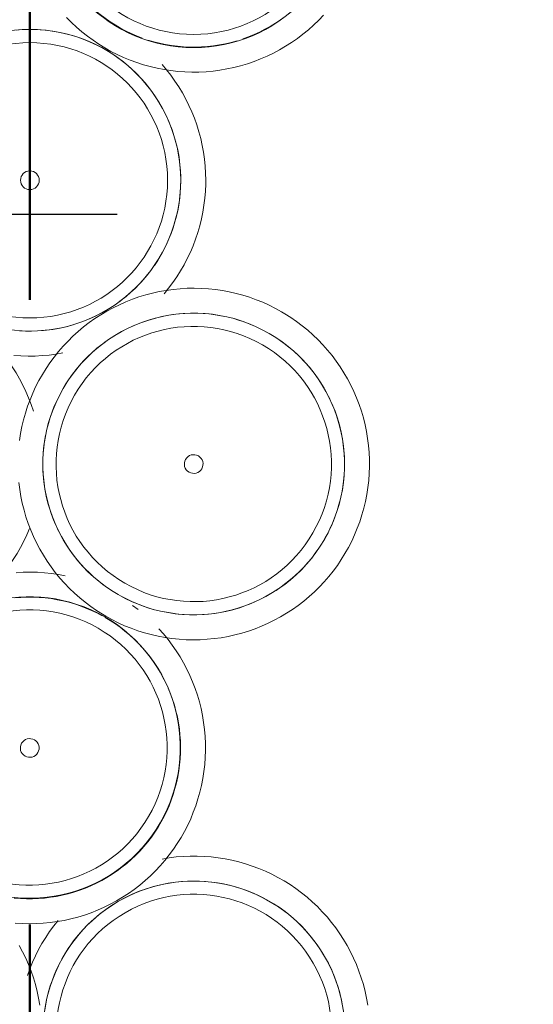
# Model space of a CAD drawing. Extents: x 3176 to 58266, y 1852 to 38199.
# Tile 193 of 256: x 36620 to 36702, y 35312 to 35469. Entities that reach past the tile are written whole.
import ezdxf

# ---------------------------------------------------------------- set-up
doc = ezdxf.new("R2010")
doc.units = 0
doc.header["$LTSCALE"] = 50
doc.linetypes.add('HIDDEN2', pattern=[4.7625, 3.175, -1.5875])
doc.linetypes.add('Onderlegger 1e verdieping$0$streep-kort', pattern=[4, 2, -2])
doc.layers.get('0').update_dxf_attribs({"linetype": 'CONTINUOUS'})
doc.layers.add('IWTEKST', color=2, linetype='CONTINUOUS')
doc.layers.add('Onderlegger 1e verdieping$0$A-DETL', color=8, linetype='CONTINUOUS', lineweight=18)
doc.layers.add('Onderlegger 1e verdieping$0$A-GENM', color=8, linetype='CONTINUOUS', lineweight=18)
pattern_1 = [(45, (-36621.9, -35443.6), (-500, 500), []), (45, (-36451.9, -35443.6), (-500, 500), []), (45, (-36441.9, -35443.6), (-500, 500), []), (45, (-36431.9, -35443.6), (-500, 500), []), (45, (-36421.9, -35443.6), (-500, 500), []), (45, (-36411.9, -35443.6), (-500, 500), []), (45, (-36401.9, -35443.6), (-500, 500), []), (45, (-36391.9, -35443.6), (-500, 500), [])]

# ---------------------------------------------------------------- blocks, each defined once
blk = doc.blocks.new('Onderlegger 1e verdieping$0$22_KA_stijgerbuizenwand sectie - Type-V169-Plotview 1e Verdieping - schaal 1 op 100')
at = {"layer": 'Onderlegger 1e verdieping$0$A-GENM', "flags": 128}
for points in [[(16.05, 19.23), (17.11, 18.84), (18.18, 18.5), (19.26, 18.2), (20.36, 17.94), (21.47, 17.73), (22.58, 17.56), (23.7, 17.43), (24.82, 17.35), (25.95, 17.32)], [(14.98, 18.94), (15.73, 18.33), (16.45, 17.68), (17.14, 17.01), (17.81, 16.31), (18.45, 15.59), (19.05, 14.84), (19.63, 14.06), (20.18, 13.27), (20.69, 12.45), (21.18, 11.61), (21.62, 10.76), (22.04, 9.88), (22.41, 8.99), (22.75, 8.09), (23.06, 7.17), (23.33, 6.25), (23.56, 5.31), (23.75, 4.36), (23.91, 3.41), (24.03, 2.45), (24.1, 1.49), (24.14, 0.52)], [(26.35, 9.92), (25.93, 10.96), (25.47, 11.99), (24.97, 13), (24.43, 13.99), (23.85, 14.95), (23.23, 15.89), (22.58, 16.81), (21.89, 17.7), (21.16, 18.56)], [(-10.2, -26.24), (-9.14, -26.62), (-8.07, -26.97), (-6.99, -27.27), (-5.89, -27.53), (-4.78, -27.74), (-3.67, -27.91), (-2.55, -28.03), (-1.43, -28.11), (-0.3, -28.15), (0.82, -28.14), (1.95, -28.08), (3.07, -27.98), (4.18, -27.84), (5.29, -27.65), (6.4, -27.41), (7.49, -27.14), (8.57, -26.82), (9.63, -26.45), (10.68, -26.04), (11.71, -25.6), (12.73, -25.11), (13.72, -24.58), (14.69, -24.01), (15.64, -23.4), (16.57, -22.76), (17.46, -22.08), (18.33, -21.36), (19.17, -20.61), (19.98, -19.83), (20.76, -19.01), (21.5, -18.17), (22.21, -17.29), (22.88, -16.39), (23.52, -15.46), (24.12, -14.51), (24.68, -13.54), (25.2, -12.54), (25.69, -11.52), (26.13, -10.48), (26.52, -9.43)], [(24.15, 0), (24.13, -0.97), (24.07, -1.93), (23.98, -2.89), (23.84, -3.85), (23.67, -4.8), (23.46, -5.74), (23.21, -6.67), (22.92, -7.6), (22.6, -8.51), (22.24, -9.4), (21.85, -10.29), (21.42, -11.15), (20.96, -12), (20.46, -12.83), (19.93, -13.64)], [(6.92, -23.14), (5.99, -23.39), (5.05, -23.62), (4.1, -23.8), (3.15, -23.94), (2.19, -24.05), (1.23, -24.12), (0.26, -24.15), (-0.71, -24.14), (-1.67, -24.09), (-2.63, -24.01), (-3.59, -23.88), (-4.54, -23.72), (-5.49, -23.52), (-6.42, -23.28), (-7.35, -23), (-8.26, -22.69)], [(19.37, -14.42), (18.78, -15.19), (18.16, -15.92), (17.5, -16.64), (16.83, -17.32), (16.12, -17.98), (15.39, -18.61), (14.63, -19.21), (13.85, -19.78), (13.05, -20.32), (12.23, -20.83), (11.38, -21.3), (10.52, -21.74), (9.64, -22.14), (8.75, -22.51), (7.84, -22.84)]]:
    blk.add_lwpolyline(points, dxfattribs=at)
at = {"layer": 'Onderlegger 1e verdieping$0$A-GENM'}
for radius, start, end in [(24.15, 360, 180), (22.04, 0, 180), (24.15, 180, 360), (22.04, 180, 0)]:
    blk.add_arc((0, 0), radius, start, end, dxfattribs=at)
blk = doc.blocks.new('Onderlegger 1e verdieping$0$22_KA_stijgerbuizenwand sectie - Type-V170-Plotview 1e Verdieping - schaal 1 op 100')
at = {"layer": 'Onderlegger 1e verdieping$0$A-GENM'}
h = blk.add_hatch(dxfattribs=at)
h.set_pattern_fill('FP_246', color=256, style=0, pattern_type=2)
h.set_pattern_definition([(165, (48953.5, -13993.64), (-183.013, -683.013), []), (165, (48868.5, -13846.4), (-183.013, -683.013), []), (165, (48863.5, -13837.75), (-183.013, -683.013), []), (165, (48858.5, -13829.1), (-183.013, -683.013), []), (165, (48853.5, -13820.4), (-183.013, -683.013), []), (165, (48848.5, -13811.8), (-183.013, -683.013), []), (165, (48843.5, -13803.1), (-183.013, -683.013), []), (165, (48838.5, -13794.45), (-183.013, -683.013), [])])
h.paths.add_polyline_path([(-6.71, 59.66), (-18.79, 68.43), (-33.71, 68.43), (-45.79, 59.66), (-50.4, 45.47), (-45.79, 31.27), (-33.71, 22.5), (-18.79, 22.5), (-6.71, 31.27), (-2.1, 45.47)], flags=0)
h.paths.add_polyline_path([(-8.42, 58.42), (-4.21, 45.47), (-8.42, 32.51), (-19.44, 24.51), (-33.06, 24.51), (-44.08, 32.51), (-48.29, 45.47), (-44.08, 58.42), (-33.06, 66.42), (-19.44, 66.42)], flags=0)
blk.add_line((-1.62, 49.44), (-1.75, 48.32), dxfattribs=at)
at = {"layer": 'Onderlegger 1e verdieping$0$A-GENM', "flags": 128}
for points in [[(1.9, 45.47), (1.88, 46.59), (1.81, 47.72), (1.7, 48.84), (1.54, 49.95), (1.34, 51.06), (1.09, 52.16), (0.8, 53.25), (0.47, 54.32), (0.1, 55.38), (-0.32, 56.43), (-0.78, 57.46), (-1.28, 58.47), (-1.82, 59.45), (-2.4, 60.42), (-3.02, 61.36), (-3.67, 62.28), (-4.36, 63.17), (-5.09, 64.03), (-5.85, 64.86), (-6.64, 65.66), (-7.46, 66.43), (-8.31, 67.16), (-9.2, 67.86), (-10.11, 68.53), (-11.04, 69.15), (-12, 69.74), (-12.98, 70.29), (-13.99, 70.8), (-15.01, 71.27), (-16.05, 71.7), (-17.11, 72.09), (-18.18, 72.43), (-19.26, 72.74), (-20.36, 72.99), (-21.47, 73.21), (-22.58, 73.38), (-23.7, 73.5), (-24.82, 73.58), (-25.95, 73.61), (-27.07, 73.6), (-28.2, 73.55), (-29.32, 73.45), (-30.43, 73.3), (-31.54, 73.11), (-32.65, 72.88), (-33.74, 72.6), (-34.82, 72.28), (-35.88, 71.92), (-36.93, 71.51), (-37.96, 71.06), (-38.98, 70.57), (-39.97, 70.05), (-40.94, 69.48), (-41.89, 68.87), (-42.82, 68.23), (-43.71, 67.54), (-44.58, 66.83), (-45.42, 66.08), (-46.23, 65.3), (-47.01, 64.48), (-47.75, 63.64), (-48.46, 62.76), (-49.13, 61.86), (-49.77, 60.93), (-50.37, 59.98), (-50.93, 59), (-51.45, 58), (-51.94, 56.99), (-52.38, 55.95), (-52.77, 54.9), (-53.13, 53.83), (-53.44, 52.75), (-53.71, 51.65), (-53.94, 50.55), (-54.12, 49.44), (-54.25, 48.32), (-54.35, 47.2), (-54.39, 46.07), (-54.4, 45.47)], [(51.72, 57.46), (51.22, 58.47), (50.68, 59.45), (50.1, 60.42), (49.48, 61.36), (48.83, 62.28), (48.14, 63.17), (47.41, 64.03), (46.65, 64.86), (45.86, 65.66), (45.04, 66.43), (44.19, 67.16), (43.3, 67.86), (42.39, 68.53), (41.46, 69.15), (40.5, 69.74), (39.52, 70.29), (38.51, 70.8), (37.49, 71.27), (36.45, 71.7), (35.39, 72.09), (34.32, 72.43), (33.24, 72.74), (32.14, 72.99), (31.03, 73.21), (29.92, 73.38), (28.8, 73.5), (27.68, 73.58), (26.55, 73.61), (25.43, 73.6), (24.3, 73.55), (23.18, 73.45), (22.07, 73.3), (20.96, 73.11), (19.85, 72.88), (18.76, 72.6), (17.68, 72.28), (16.62, 71.92), (15.57, 71.51), (14.54, 71.06), (13.52, 70.57), (12.53, 70.05), (11.56, 69.48), (10.61, 68.87), (9.68, 68.23), (8.79, 67.54), (7.92, 66.83), (7.08, 66.08), (6.27, 65.3), (5.49, 64.48), (4.75, 63.64), (4.04, 62.76), (3.37, 61.86), (2.73, 60.93), (2.13, 59.98), (1.57, 59), (1.05, 58), (0.56, 56.99), (0.12, 55.95), (-0.27, 54.9), (-0.63, 53.83)], [(-33.17, 68.6), (-32.24, 68.86), (-31.3, 69.08), (-30.35, 69.26), (-29.4, 69.41), (-28.44, 69.52), (-27.48, 69.59), (-26.51, 69.61), (-25.54, 69.61), (-24.58, 69.56), (-23.62, 69.47), (-22.66, 69.35), (-21.71, 69.19), (-20.76, 68.98), (-19.83, 68.75), (-18.9, 68.47), (-17.99, 68.16), (-17.09, 67.81), (-16.2, 67.43), (-15.33, 67.01), (-14.48, 66.55), (-13.64, 66.06), (-12.83, 65.54), (-12.04, 64.99), (-11.27, 64.41), (-10.52, 63.79), (-9.8, 63.15), (-9.11, 62.48), (-8.44, 61.78), (-7.8, 61.05), (-7.2, 60.3), (-6.62, 59.53), (-6.07, 58.73), (-5.56, 57.92), (-5.07, 57.08), (-4.63, 56.22), (-4.21, 55.35), (-3.84, 54.46), (-3.5, 53.56), (-3.19, 52.64), (-2.92, 51.71), (-2.69, 50.77), (-2.5, 49.83), (-2.34, 48.87), (-2.22, 47.92), (-2.15, 46.95), (-2.11, 45.99)], [(6.88, 59.89), (7.47, 60.65), (8.09, 61.39), (8.75, 62.1), (9.42, 62.79), (10.13, 63.45), (10.86, 64.08), (11.62, 64.68), (12.4, 65.25), (13.2, 65.79), (14.02, 66.29), (14.87, 66.77), (15.73, 67.2), (16.61, 67.61), (17.5, 67.98), (18.41, 68.31), (19.33, 68.6), (20.26, 68.86), (21.2, 69.08), (22.15, 69.26), (23.1, 69.41), (24.06, 69.52), (25.02, 69.59), (25.99, 69.61), (26.96, 69.61), (27.92, 69.56), (28.88, 69.47), (29.84, 69.35), (30.79, 69.19), (31.74, 68.98), (32.67, 68.75), (33.6, 68.47), (34.51, 68.16), (35.41, 67.81), (36.3, 67.43), (37.17, 67.01), (38.02, 66.55), (38.86, 66.06), (39.67, 65.54), (40.46, 64.99), (41.23, 64.41), (41.98, 63.79), (42.7, 63.15), (43.39, 62.48), (44.06, 61.78), (44.7, 61.05), (45.3, 60.3), (45.88, 59.53), (46.43, 58.73), (46.94, 57.92), (47.43, 57.08), (47.87, 56.22), (48.29, 55.35)], [(-45.62, 59.89), (-45.03, 60.65), (-44.41, 61.39), (-43.75, 62.1), (-43.08, 62.79), (-42.37, 63.45), (-41.64, 64.08), (-40.88, 64.68), (-40.1, 65.25), (-39.3, 65.79), (-38.48, 66.29), (-37.63, 66.77), (-36.77, 67.2), (-35.89, 67.61), (-35, 67.98), (-34.09, 68.31)], [(-50.4, 45.47), (-50.38, 46.43), (-50.32, 47.4), (-50.23, 48.36), (-50.09, 49.31), (-49.92, 50.26), (-49.71, 51.21), (-49.46, 52.14), (-49.17, 53.06), (-48.85, 53.97), (-48.49, 54.87), (-48.1, 55.75), (-47.67, 56.62), (-47.21, 57.47), (-46.71, 58.29), (-46.18, 59.1)], [(2.1, 45.47), (2.12, 46.43), (2.18, 47.4), (2.27, 48.36), (2.41, 49.31), (2.58, 50.26), (2.79, 51.21), (3.04, 52.14), (3.33, 53.06), (3.65, 53.97), (4.01, 54.87), (4.4, 55.75), (4.83, 56.62), (5.29, 57.47), (5.79, 58.29), (6.32, 59.1)], [(-54.4, 45.47), (-54.38, 44.34), (-54.31, 43.22), (-54.2, 42.1), (-54.04, 40.98), (-53.84, 39.87), (-53.59, 38.78), (-53.3, 37.69), (-52.97, 36.61), (-52.6, 35.55), (-52.18, 34.5), (-51.72, 33.48), (-51.22, 32.47), (-50.68, 31.48), (-50.1, 30.51), (-49.48, 29.57), (-48.83, 28.66), (-48.14, 27.77), (-47.41, 26.9), (-46.65, 26.07), (-45.86, 25.27), (-45.04, 24.5), (-44.19, 23.77), (-43.3, 23.07), (-42.39, 22.41), (-41.46, 21.78), (-40.5, 21.19), (-39.52, 20.64), (-38.51, 20.13), (-37.49, 19.66), (-36.45, 19.23), (-35.39, 18.84), (-34.32, 18.5), (-33.24, 18.2), (-32.14, 17.94), (-31.03, 17.73), (-29.92, 17.56), (-28.8, 17.43), (-27.68, 17.35), (-26.55, 17.32), (-25.43, 17.33), (-24.3, 17.38), (-23.18, 17.48), (-22.07, 17.63), (-20.96, 17.82), (-19.85, 18.05), (-18.76, 18.33), (-17.68, 18.65), (-16.62, 19.02), (-15.57, 19.42)], [(-9.68, 22.71), (-8.79, 23.39), (-7.92, 24.1), (-7.08, 24.85), (-6.27, 25.64), (-5.49, 26.45), (-4.75, 27.3), (-4.04, 28.17), (-3.37, 29.07), (-2.73, 30), (-2.13, 30.95), (-1.57, 31.93), (-1.05, 32.93), (-0.56, 33.95), (-0.12, 34.98), (0.27, 36.04), (0.63, 37.1), (0.94, 38.19), (1.21, 39.28), (1.44, 40.38), (1.62, 41.49), (1.75, 42.61), (1.85, 43.73), (1.89, 44.86), (1.9, 45.47)], [(-19.33, 22.33), (-20.26, 22.07), (-21.2, 21.85), (-22.15, 21.67), (-23.1, 21.52), (-24.06, 21.42), (-25.02, 21.35), (-25.99, 21.32), (-26.96, 21.33), (-27.92, 21.37), (-28.88, 21.46), (-29.84, 21.58), (-30.79, 21.75), (-31.74, 21.95), (-32.67, 22.19), (-33.6, 22.46), (-34.51, 22.77), (-35.41, 23.12), (-36.3, 23.51), (-37.17, 23.93), (-38.02, 24.38), (-38.86, 24.87), (-39.67, 25.39), (-40.46, 25.94), (-41.23, 26.53), (-41.98, 27.14), (-42.7, 27.78), (-43.39, 28.45), (-44.06, 29.15), (-44.7, 29.88), (-45.3, 30.63), (-45.88, 31.4), (-46.43, 32.2), (-46.94, 33.02), (-47.43, 33.85), (-47.87, 34.71), (-48.29, 35.58), (-48.66, 36.47), (-49, 37.38), (-49.31, 38.29), (-49.58, 39.22), (-49.81, 40.16), (-50, 41.1), (-50.16, 42.06), (-50.28, 43.02), (-50.35, 43.98), (-50.39, 44.94)], [(-2.1, 45.47), (-2.12, 44.5), (-2.18, 43.54), (-2.27, 42.58), (-2.41, 41.62), (-2.58, 40.67), (-2.79, 39.73), (-3.04, 38.79), (-3.33, 37.87), (-3.65, 36.96), (-4.01, 36.06), (-4.4, 35.18), (-4.83, 34.31), (-5.29, 33.47), (-5.79, 32.64), (-6.32, 31.83)], [(-0.47, 36.61), (-0.1, 35.55), (0.32, 34.5), (0.78, 33.48), (1.28, 32.47), (1.82, 31.48), (2.4, 30.51), (3.02, 29.57)], [(6.62, 31.4), (6.07, 32.2), (5.56, 33.02), (5.07, 33.85), (4.63, 34.71), (4.21, 35.58), (3.84, 36.47), (3.5, 37.38), (3.19, 38.29), (2.92, 39.22), (2.69, 40.16), (2.5, 41.1), (2.34, 42.06), (2.22, 43.02), (2.15, 43.98), (2.11, 44.94)], [(-6.88, 31.04), (-7.47, 30.28), (-8.09, 29.54), (-8.75, 28.83), (-9.42, 28.14), (-10.13, 27.48), (-10.86, 26.85), (-11.62, 26.25), (-12.4, 25.68), (-13.2, 25.14), (-14.02, 24.64), (-14.87, 24.17), (-15.73, 23.73), (-16.61, 23.33), (-17.5, 22.96), (-18.41, 22.63)], [(4.78, 27.74), (3.67, 27.91), (2.55, 28.03), (1.43, 28.11), (0.3, 28.15), (-0.82, 28.14), (-1.95, 28.08), (-3.07, 27.98), (-4.18, 27.84)], [(-20.76, 19.01), (-21.5, 18.17), (-22.21, 17.29), (-22.88, 16.39), (-23.52, 15.46), (-24.12, 14.51), (-24.68, 13.54), (-25.2, 12.54), (-25.69, 11.52), (-26.13, 10.48), (-26.52, 9.43), (-26.88, 8.36), (-27.19, 7.28), (-27.46, 6.19), (-27.69, 5.08), (-27.87, 3.97), (-28, 2.85), (-28.1, 1.73), (-28.14, 0.61), (-28.15, 0)]]:
    blk.add_lwpolyline(points, dxfattribs=at)
at = {"layer": 'Onderlegger 1e verdieping$0$A-GENM'}
for centre, radius, start, end in [((-26.25, 45.47), 24.15, 360, 180), ((26.21, 45.39), 24.15, 360, 180), ((-26.25, 45.47), 22.04, 0, 180), ((26.21, 45.39), 22.04, 0, 180), ((-26.25, 45.47), 1.5, 360, 180), ((26.25, 45.47), 1.5, 360, 180), ((-26.25, 45.47), 24.15, 180, 360), ((-26.25, 45.47), 22.04, 180, 0), ((-26.25, 45.47), 1.5, 180, 360), ((26.21, 45.39), 24.15, 180, 360), ((26.21, 45.39), 22.04, 180, 0), ((26.25, 45.47), 1.5, 180, 360)]:
    blk.add_arc(centre, radius, start, end, dxfattribs=at)
blk = doc.blocks.new('Onderlegger 1e verdieping$0$22_KA_stijgerbuizenwand sectie - Type-V171-Plotview 1e Verdieping - schaal 1 op 100')
at = {"layer": 'Onderlegger 1e verdieping$0$A-GENM'}
h = blk.add_hatch(dxfattribs=at)
h.set_pattern_fill('FP_247', color=256, style=0, pattern_type=2)
h.set_pattern_definition(pattern_1)
h.paths.add_polyline_path([(18.74, 22.42), (34.74, 23.2), (45.74, 31.2), (50.36, 45.39), (45.74, 59.59), (33.67, 68.36), (18.74, 68.36), (6.67, 59.59), (2.06, 45.39), (6.67, 31.2), (17.68, 23.2)], flags=0)
h.paths.add_polyline_path([(19.4, 24.43), (8.38, 32.44), (4.17, 45.39), (8.38, 58.34), (19.4, 66.35), (33.02, 66.35), (44.03, 58.34), (48.24, 45.39), (44.03, 32.44), (33.02, 24.43)], flags=0)
h = blk.add_hatch(dxfattribs=at)
h.set_pattern_fill('FP_247', color=256, style=0, pattern_type=2)
h.set_pattern_definition(pattern_1)
h.paths.add_polyline_path([(-7.46, -22.97), (7.46, -22.97), (19.54, -14.2), (24.15, 0), (19.54, 14.2), (7.46, 22.97), (-7.46, 22.97), (-19.54, 14.2), (-24.15, 0), (-18.29, -15.1)], flags=0)
h.paths.add_polyline_path([(6.81, -20.96), (-6.81, -20.96), (-18.29, -11.53), (-22.04, 0), (-17.83, 12.95), (-6.81, 20.96), (6.81, 20.96), (17.83, 12.95), (22.04, 0), (17.83, -12.95), (15.03, -14.99)], flags=0)
at = {"layer": 'Onderlegger 1e verdieping$0$A-GENM', "flags": 128}
for points in [[(5.85, 26.07), (6.64, 25.27), (7.46, 24.5), (8.31, 23.77), (9.2, 23.07), (10.11, 22.41), (11.04, 21.78), (12, 21.19), (12.98, 20.64), (13.99, 20.13), (15.01, 19.66), (16.05, 19.23), (17.11, 18.84), (18.18, 18.5), (19.26, 18.2), (20.36, 17.94), (21.47, 17.73), (22.58, 17.56), (23.7, 17.43), (24.82, 17.35), (25.95, 17.32), (27.07, 17.33), (28.2, 17.38), (29.32, 17.48), (30.43, 17.63), (31.54, 17.82), (32.65, 18.05), (33.74, 18.33), (34.82, 18.65), (35.88, 19.02), (36.93, 19.42), (37.96, 19.87), (38.98, 20.36), (39.97, 20.89), (40.94, 21.46), (41.89, 22.06), (42.82, 22.71), (43.71, 23.39), (44.58, 24.1), (45.42, 24.85), (46.23, 25.64), (47.01, 26.45)], [(17.99, 22.77), (17.09, 23.12), (16.2, 23.51), (15.33, 23.93), (14.48, 24.38), (13.64, 24.87), (12.83, 25.39), (12.04, 25.94), (11.27, 26.53), (10.52, 27.14), (9.8, 27.78), (9.11, 28.45), (8.44, 29.15), (7.8, 29.88), (7.2, 30.63)], [(45.62, 31.04), (45.03, 30.28), (44.41, 29.54), (43.75, 28.83), (43.08, 28.14), (42.37, 27.48), (41.64, 26.85), (40.88, 26.25), (40.1, 25.68), (39.3, 25.14), (38.48, 24.64), (37.63, 24.17), (36.77, 23.73), (35.89, 23.33), (35, 22.96), (34.09, 22.63)], [(-2.19, 24.05), (-1.23, 24.12), (-0.26, 24.15), (0.71, 24.14), (1.67, 24.09), (2.63, 24.01), (3.59, 23.88), (4.54, 23.72), (5.49, 23.52), (6.42, 23.28), (7.35, 23), (8.26, 22.69), (9.16, 22.34), (10.05, 21.96), (10.92, 21.54), (11.77, 21.09), (12.61, 20.6), (13.42, 20.08), (14.21, 19.53), (14.98, 18.94), (15.73, 18.33), (16.45, 17.68), (17.14, 17.01), (17.81, 16.31), (18.45, 15.59), (19.05, 14.84), (19.63, 14.06), (20.18, 13.27), (20.69, 12.45), (21.18, 11.61), (21.62, 10.76), (22.04, 9.88), (22.41, 8.99), (22.75, 8.09), (23.06, 7.17), (23.33, 6.25), (23.56, 5.31), (23.75, 4.36), (23.91, 3.41), (24.03, 2.45), (24.1, 1.49), (24.14, 0.52)], [(33.17, 22.33), (32.24, 22.07), (31.3, 21.85), (30.35, 21.67), (29.4, 21.52), (28.44, 21.42), (27.48, 21.35), (26.51, 21.32), (25.54, 21.33), (24.58, 21.37), (23.62, 21.46), (22.66, 21.58), (21.71, 21.75), (20.76, 21.95), (19.83, 22.19), (18.9, 22.46)], [(28.15, 0), (28.13, 1.13), (28.06, 2.25), (27.95, 3.37), (27.79, 4.48), (27.59, 5.59), (27.34, 6.69), (27.05, 7.78), (26.72, 8.86), (26.35, 9.92), (25.93, 10.96), (25.47, 11.99), (24.97, 13), (24.43, 13.99), (23.85, 14.95), (23.23, 15.89), (22.58, 16.81), (21.89, 17.7), (21.16, 18.56)], [(-2.55, -28.03), (-1.43, -28.11), (-0.3, -28.15), (0.82, -28.14), (1.95, -28.08), (3.07, -27.98), (4.18, -27.84), (5.29, -27.65)], [(24.15, 0), (24.13, -0.97), (24.07, -1.93), (23.98, -2.89), (23.84, -3.85), (23.67, -4.8), (23.46, -5.74), (23.21, -6.67), (22.92, -7.6), (22.6, -8.51), (22.24, -9.4), (21.85, -10.29), (21.42, -11.15), (20.96, -12), (20.46, -12.83), (19.93, -13.64)], [(21.5, -18.17), (22.21, -17.29), (22.88, -16.39), (23.52, -15.46), (24.12, -14.51), (24.68, -13.54), (25.2, -12.54), (25.69, -11.52), (26.13, -10.48), (26.52, -9.43), (26.88, -8.36), (27.19, -7.28), (27.46, -6.19), (27.69, -5.08), (27.87, -3.97), (28, -2.85), (28.1, -1.73), (28.14, -0.61), (28.15, 0)], [(6.92, -23.14), (5.99, -23.39), (5.05, -23.62), (4.1, -23.8), (3.15, -23.94), (2.19, -24.05), (1.23, -24.12), (0.26, -24.15), (-0.71, -24.14), (-1.67, -24.09)], [(19.37, -14.42), (18.78, -15.19), (18.16, -15.92), (17.5, -16.64), (16.83, -17.32), (16.12, -17.98), (15.39, -18.61), (14.63, -19.21), (13.85, -19.78), (13.05, -20.32), (12.23, -20.83), (11.38, -21.3), (10.52, -21.74), (9.64, -22.14), (8.75, -22.51), (7.84, -22.84)]]:
    blk.add_lwpolyline(points, dxfattribs=at)
at = {"layer": 'Onderlegger 1e verdieping$0$A-GENM'}
for centre, radius, start, end in [((26.21, 45.39), 24.15, 180, 360), ((26.21, 45.39), 22.04, 180, 0), ((0, 0), 24.15, 360, 180), ((0, 0), 22.04, 0, 180), ((0, 0), 24.15, 180, 360), ((0, 0), 22.04, 180, 0), ((0, 0), 1.5, 360, 180), ((0, 0), 1.5, 180, 360)]:
    blk.add_arc(centre, radius, start, end, dxfattribs=at)
blk = doc.blocks.new('Onderlegger 1e verdieping')
at = {"layer": 'Onderlegger 1e verdieping$0$A-DETL', "linetype": 'Onderlegger 1e verdieping$0$streep-kort', "lineweight": 50}
blk.add_line((36621.88, 34224.45), (36621.88, 35946.2), dxfattribs=at)
at = {"layer": 'Onderlegger 1e verdieping$0$A-GENM'}
blk.add_blockref('Onderlegger 1e verdieping$0$22_KA_stijgerbuizenwand sectie - Type-V171-Plotview 1e Verdieping - schaal 1 op 100', (36621.88, 35443.6), dxfattribs=at)
for name, p, rotation in [('Onderlegger 1e verdieping$0$22_KA_stijgerbuizenwand sectie - Type-V170-Plotview 1e Verdieping - schaal 1 op 100', (36595.6, 35398.17), 240.0000000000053), ('Onderlegger 1e verdieping$0$22_KA_stijgerbuizenwand sectie - Type-V169-Plotview 1e Verdieping - schaal 1 op 100', (36648.15, 35307.24), 120.000000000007)]:
    blk.add_blockref(name, p, dxfattribs=dict(at, rotation=rotation))

msp = doc.modelspace()

# ---------------------------------------------------------------- linework, layer by layer
at = {"layer": 'IWTEKST', "linetype": 'HIDDEN2'}
msp.add_line((5044.6, 35438.2), (53488.6, 35438.2), dxfattribs=at)

# ---------------------------------------------------------------- block references
msp.add_blockref('Onderlegger 1e verdieping', (0, 0))

doc.saveas('drawing.dxf')
